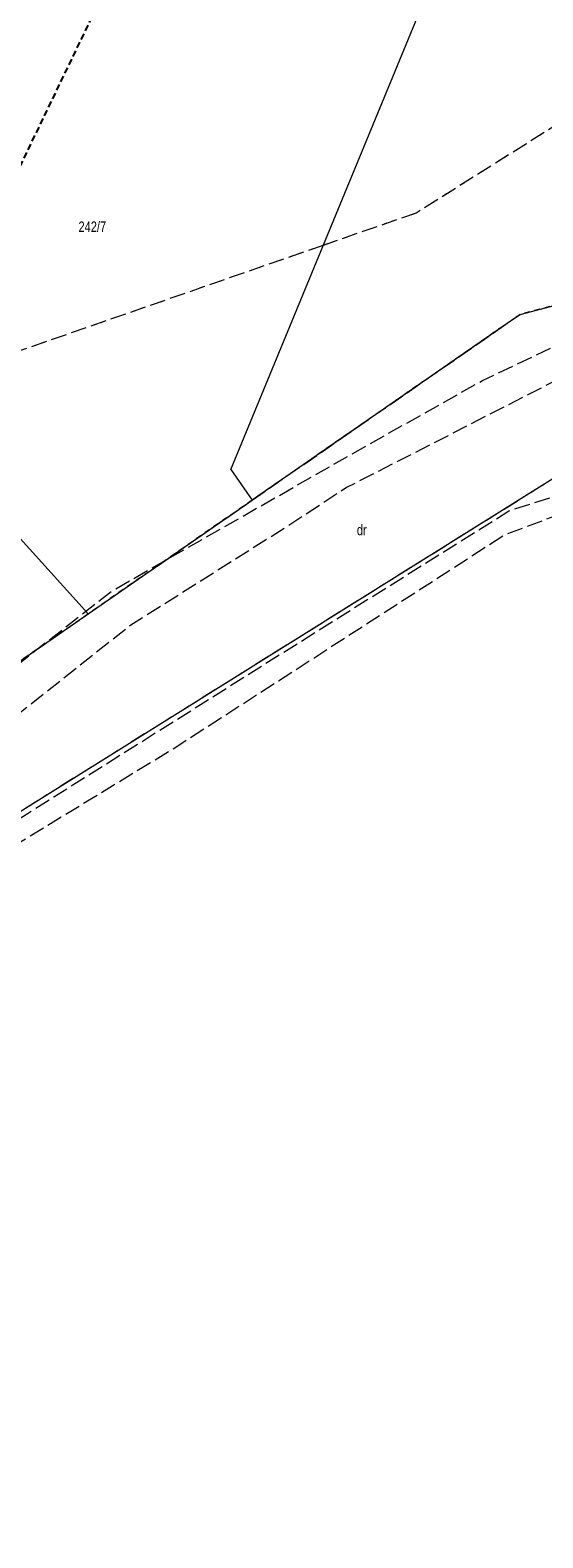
# Model space of a CAD drawing. Header units: metres. Extents: x 5550910 to 5553628, y 5952297 to 5957865.
# Tile 8 of 36: x 5552424 to 5552473, y 5953303 to 5953447. Entities that reach past the tile are written whole.
import ezdxf
from ezdxf.enums import TextEntityAlignment as Align

# ---------------------------------------------------------------- set-up
doc = ezdxf.new("R2010")
doc.units = ezdxf.units.M
for name, pattern in [('1.5_0.5', [2, 1.5, -0.5]), ('2', [0.9, 0.6, -0.3]), ('219-500', [0]), ('egkk-500', [2, 1.5, -0.5]), ('egug-500', [1, 0.5, -0.5])]:
    doc.linetypes.add(name, pattern=pattern)
doc.styles.get("Standard").update_dxf_attribs({"font": 'Working1250', "width": 0.75})

msp = doc.modelspace()

# ---------------------------------------------------------------- linework, layer by layer
at = {"layer": '217-kontur klasyfikacyjny', "color": 92, "linetype": 'egkk-500', "lineweight": 18, "flags": 128}
for points in [[(5552486.22, 5953445.43), (5552460.47, 5953429.23)], [(5552460.47, 5953429.23), (5552451.57, 5953426.14)], [(5552451.57, 5953426.14), (5552410.29, 5953411.79)], [(5552470.39, 5953419.54), (5552491.59, 5953425.16)], [(5552444.79, 5953401.8), (5552470.39, 5953419.54)], [(5552478.61, 5953407.01), (5552378.06, 5953344.19)], [(5552429.13, 5953390.94), (5552444.79, 5953401.8)], [(5552377.7, 5953355.29), (5552429.13, 5953390.94)]]:
    msp.add_lwpolyline(points, dxfattribs=at)
at = {"layer": '218-kontur użytku gruntowego', "color": 3, "linetype": 'egug-500', "lineweight": 18, "flags": 128}
for points in [[(5552486.22, 5953445.43), (5552460.47, 5953429.23)], [(5552460.47, 5953429.23), (5552451.57, 5953426.14)], [(5552451.57, 5953426.14), (5552410.29, 5953411.79)], [(5552491.59, 5953425.16), (5552470.39, 5953419.54)], [(5552470.39, 5953419.54), (5552444.79, 5953401.8)], [(5552478.61, 5953407.01), (5552378.06, 5953344.19)], [(5552444.79, 5953401.8), (5552429.13, 5953390.94)], [(5552429.13, 5953390.94), (5552377.7, 5953355.29)]]:
    msp.add_lwpolyline(points, dxfattribs=at)
at = {"layer": '219-działka ewidencyjna', "color": 7, "linetype": '219-500', "lineweight": 18, "flags": 128}
for points in [[(5552442.75, 5953404.74), (5552460.54, 5953447.89)], [(5552470.39, 5953419.54), (5552491.59, 5953425.16)], [(5552404.03, 5953418.72), (5552429.13, 5953390.94)], [(5552470.39, 5953419.54), (5552444.79, 5953401.8)], [(5552478.61, 5953407.01), (5552378.06, 5953344.19)], [(5552442.75, 5953404.74), (5552444.79, 5953401.8)], [(5552429.13, 5953390.94), (5552444.79, 5953401.8)], [(5552377.7, 5953355.29), (5552429.13, 5953390.94)]]:
    msp.add_lwpolyline(points, dxfattribs=at)
at = {"layer": 'jezdnia', "color": 7, "linetype": '1.5_0.5', "lineweight": 18, "flags": 128}
msp.add_lwpolyline([(5552467.22, 5953593.07), (5552465.75, 5953588.72), (5552460.16, 5953569.31), (5552476.33, 5953582.98), (5552479.14, 5953581.09), (5552477.12, 5953579.4), (5552456.6, 5953562.2), (5552449.75, 5953544.75), (5552442.78, 5953529.39), (5552430.85, 5953502.17), (5552417.35, 5953472.01), (5552410.84, 5953456.72), (5552404.74, 5953441.14), (5552389.69, 5953407.56), (5552383.2, 5953382.08), (5552381.79, 5953379.11), (5552379.86, 5953370.94), (5552377.3, 5953362.18), (5552375.97, 5953357.86), (5552374.4, 5953352.05), (5552380.32, 5953353.73), (5552399.58, 5953368.26), (5552431.33, 5953393.09), (5552454.4, 5953406.26), (5552466.79, 5953413.22), (5552475.85, 5953417.55), (5552500.84, 5953426.54), (5552524.26, 5953432.31), (5552552.45, 5953437.03), (5552554.42, 5953433.79), (5552548.84, 5953432.88), (5552547.69, 5953431.73), (5552543.39, 5953427.37), (5552535.78, 5953419.67), (5552493.58, 5953406.68), (5552479.74, 5953402.53), (5552468.93, 5953398.47), (5552437.29, 5953378.05), (5552418.18, 5953366.4), (5552417.07, 5953367.92), (5552425.83, 5953373.44), (5552447.52, 5953387.1), (5552469.32, 5953400.77), (5552499.97, 5953410.68), (5552535.19, 5953421.52), (5552540, 5953426.74), (5552543.08, 5953430.11), (5552544.87, 5953432.04), (5552525.6, 5953428.59), (5552499.43, 5953421.94), (5552475.46, 5953414.07), (5552453.81, 5953403), (5552448.49, 5953399.5), (5552433.2, 5953389.86), (5552418.17, 5953377.96), (5552401.95, 5953365.38), (5552389.72, 5953355.85), (5552379.95, 5953349.17), (5552386.98, 5953348.09), (5552383.42, 5953344.96), (5552375.28, 5953345.55), (5552372.22, 5953344.3), (5552361.1, 5953335.26), (5552342.86, 5953326.49), (5552329.81, 5953320.56), (5552321.37, 5953318.53), (5552308.43, 5953313.98), (5552297.24, 5953308.45), (5552284.75, 5953302.74), (5552271.3, 5953295.8), (5552272.6, 5953293.93), (5552276.66, 5953289.12), (5552283.31, 5953282.56), (5552281.54, 5953281.1), (5552274.51, 5953287.68), (5552269.79, 5953292.31), (5552267.19, 5953294.08), (5552268.17, 5953292.22), (5552264.29, 5953290.39), (5552260.95, 5953291.55), (5552259.64, 5953290.88), (5552251.37, 5953288.12), (5552247.71, 5953286.76), (5552238.24, 5953282.74), (5552238.93, 5953280.65), (5552235.71, 5953279.06), (5552234.83, 5953280.1), (5552233.39, 5953280.77), (5552231.45, 5953280.1), (5552224.75, 5953277.04), (5552212.02, 5953270.96), (5552203.23, 5953266.37), (5552188.51, 5953257.83), (5552179.38, 5953252.63), (5552166.34, 5953244.32), (5552157.22, 5953238.02), (5552150.56, 5953233.62), (5552150.16, 5953231.4), (5552151.59, 5953229.41), (5552148.82, 5953227.24), (5552147.05, 5953228.16), (5552142.96, 5953228.91), (5552138.65, 5953226.01), (5552132.8, 5953222.27), (5552124.69, 5953216.76), (5552117.97, 5953212.31), (5552113.92, 5953208.58), (5552116.09, 5953206.08), (5552132.37, 5953192.99), (5552130.07, 5953189.54), (5552113.05, 5953203.57), (5552110.6, 5953204.71), (5552109.76, 5953204.35), (5552108.18, 5953203.56), (5552103.62, 5953198.45), (5552099.64, 5953194.18), (5552097.11, 5953190.63), (5552094.39, 5953184.52), (5552095.51, 5953192.94), (5552096.46, 5953193.29), (5552097.12, 5953197.61), (5552096.15, 5953198.09), (5552096.49, 5953201.04), (5552096.9, 5953207.97), (5552097, 5953213.18), (5552100.02, 5953214.11), (5552100.14, 5953217.29), (5552096.78, 5953218.46), (5552096.23, 5953224.74), (5552099, 5953220.07), (5552101.71, 5953218.46), (5552105.9, 5953217.42), (5552111.83, 5953216.84), (5552117.92, 5953218.02), (5552123.2, 5953220.54), (5552130.9, 5953225.14), (5552131.82, 5953226.73), (5552142.97, 5953233.49), (5552145.17, 5953233.96), (5552155.7, 5953241.38), (5552164.67, 5953247.89), (5552177.89, 5953255.64), (5552187.05, 5953261.17), (5552201.96, 5953269.29), (5552210.97, 5953273.93), (5552218.9, 5953277.8), (5552219.91, 5953280.27), (5552219.42, 5953282.67), (5552222.61, 5953283.74), (5552223.49, 5953282.15), (5552225.42, 5953281.23), (5552227.49, 5953281.97), (5552246.99, 5953290.1), (5552257.06, 5953294.21), (5552260.7, 5953296.26), (5552262.25, 5953300.52), (5552262.45, 5953301.21), (5552266.24, 5953302.79), (5552268.79, 5953299.92), (5552267.77, 5953307.53), (5552270.54, 5953308.56), (5552272.98, 5953302.32), (5552282.82, 5953306.56), (5552295.82, 5953312.45), (5552306.9, 5953317.82), (5552308.17, 5953318.78), (5552308.67, 5953322.01), (5552308.08, 5953324.61), (5552310.93, 5953325.6), (5552311.84, 5953322.46), (5552312.43, 5953319.96), (5552320.23, 5953322.69), (5552329.37, 5953324.71), (5552341.29, 5953329.14), (5552346.18, 5953331.84), (5552353.83, 5953336.81), (5552353.4, 5953338.94), (5552352.03, 5953344.71), (5552348.8, 5953353.27), (5552347.26, 5953358.05), (5552343.75, 5953368.21), (5552345.85, 5953369.93), (5552349.53, 5953358.95), (5552351.04, 5953353.96), (5552354.32, 5953345.65), (5552357.76, 5953339.9), (5552362.63, 5953344.13), (5552368.63, 5953350.76), (5552372.24, 5953358.21), (5552375.64, 5953367.21), (5552378.9, 5953380.49), (5552380.42, 5953384.71), (5552386.27, 5953409.18), (5552395.59, 5953430.13), (5552406.02, 5953454.2), (5552416.48, 5953477.4), (5552425.35, 5953495.74), (5552439.86, 5953529.73), (5552451.05, 5953554.8), (5552453.14, 5953560.78), (5552456.81, 5953571.09), (5552459.52, 5953578.26), (5552463.29, 5953591.48)], close=True, dxfattribs=at)
at = {"layer": 'Zakres', "color": 5, "linetype": '2', "lineweight": 25, "flags": 128}
msp.add_lwpolyline([(5551539.89, 5955556.3), (5551532.83, 5955579.59), (5551412.18, 5955533.02), (5551417.83, 5955463.17), (5551492.62, 5955303.01), (5551563.17, 5955284.66), (5551801.65, 5955188.71), (5551944.88, 5955090.64), (5552101.51, 5955073.7), (5552198.88, 5955088.52), (5552322.35, 5954926.24), (5552389.38, 5954546.65), (5552301.18, 5953845.33), (5552445.82, 5953604.03), (5552352.69, 5953364.14), (5552322.35, 5953343.68), (5552337.17, 5953304.17), (5552363.27, 5953310.52), (5552494.5, 5953582.87), (5552343.52, 5953842.51), (5552416.89, 5954365.33), (5552426.77, 5954541.01), (5552383.73, 5954780.19), (5552366.62, 5954919.72), (5552207.87, 5955119.74), (5552134.49, 5955107.04), (5551969.13, 5955121.77), (5551896.19, 5955180.95), (5551736.74, 5955259.26), (5551546.94, 5955321.35), (5551512.37, 5955423.66), (5551586.45, 5955433.54)], close=True, dxfattribs=at)

# ---------------------------------------------------------------- texts
at = {"layer": '210-oznaczenie konturu użytku gruntowego', "color": 3, "linetype": 'CONTINUOUS', "lineweight": 18, "width": 0.79}
msp.add_text('dr', height=1, dxfattribs=at).set_placement((5552454.79, 5953398.45))
at = {"layer": '211-numer działki ewidencyjnej', "color": 7, "linetype": 'CONTINUOUS', "lineweight": 18, "width": 0.79}
msp.add_text('242/7', height=1, dxfattribs=at).set_placement((5552428.19, 5953428.42), align=Align.TOP_LEFT)

doc.saveas('drawing.dxf')
